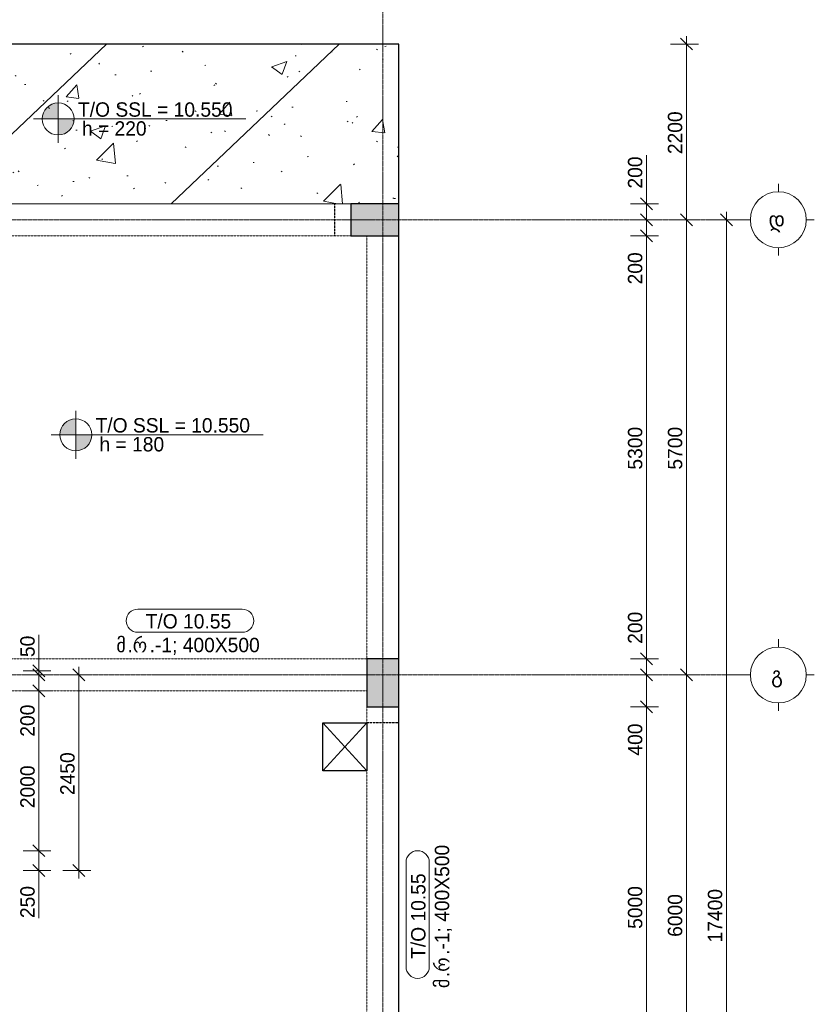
# Model space of a CAD drawing. Header units: millimetres. Extents: x -21500 to 4800, y -5900 to 33113.
# Tile 7 of 8: x -5145 to 4800, y 7576 to 19904. Entities that reach past the tile are written whole.
import ezdxf

# ---------------------------------------------------------------- set-up
doc = ezdxf.new("R2010")
doc.units = ezdxf.units.MM
for name, pattern in [('StructuralPlan-L03$0$Grid Line', [22.225, 12.7, -3.175, 3.175, -3.175]), ('StructuralPlan-L03$0$Hidden', [7.14375, 4.7625, -2.38125]), ('StructuralPlan-L03$0$Hidden 1_5', [2.2, 1.5, -0.7])]:
    doc.linetypes.add(name, pattern=pattern)
for name, color, linetype, lineweight in [('S - HATCH', 252, 'Continuous', 5), ('S - LINE', 7, 'Continuous', 20), ('StructuralPlan-L03$0$A-010-D_DIM', 7, 'Continuous', 5), ('StructuralPlan-L03$0$A-010-D_DIM-100', 7, 'Continuous', 5), ('StructuralPlan-L03$0$A-230-M_FLOOR', 7, 'Continuous', 30), ('StructuralPlan-L03$0$A-230-MH_FLOOR', 7, 'StructuralPlan-L03$0$Hidden', 15), ('StructuralPlan-L03$0$S-230-A-FLOOR', 7, 'Continuous', 5), ('StructuralPlan-L03$0$S-280-A_STRUCT_FRAME', 7, 'Continuous', 5), ('StructuralPlan-L03$0$S-280-M_COLUMN', 7, 'Continuous', 30), ('StructuralPlan-L03$0$S-280-M_COLUMN main', 7, 'Continuous', 30), ('StructuralPlan-L03$0$S-280-M_STRUCT_FRAME 4', 7, 'StructuralPlan-L03$0$Hidden 1_5', 5), ('StructuralPlan-L03$0$S-280-MH_COLUMN hid lin', 7, 'StructuralPlan-L03$0$Hidden 1_5', 30), ('StructuralPlan-L03$0$Z-030-M_GRID', 7, 'Continuous', 5), ('StructuralPlan-L03$0$Z-033_T_GRIDREF', 7, 'Continuous', 5)]:
    doc.layers.add(name, color=color, linetype=linetype, lineweight=lineweight)
doc.styles.add('StructuralPlan-L03$0$Cubicon', font='Cubicon.ttf', dxfattribs={"height": 200})
doc.styles.add('StructuralPlan-L03$0$Cubicon_2', font='Cubicon.ttf', dxfattribs={"height": 180})
doc.styles.add('StructuralPlan-L03$0$Cubicon_4', font='Cubicon.ttf', dxfattribs={"height": 180})
doc.dimstyles.new('StructuralPlan-L03$0$CUB_DIM_1_8', dxfattribs={"dimscale": 304.8, "dimtxt": 181.601257, "dimasz": 0.492126, "dimexe": 0.492126, "dimexo": 0.0625, "dimgap": 0, "dimtad": 1, "dimdec": 0, "dimzin": 0, "dimdsep": 46, "dimtxsty": 'StructuralPlan-L03$0$Cubicon_2', "dimblk1": 'StructuralPlan-L03$0$_Oblique', "dimblk2": 'StructuralPlan-L03$0$_Oblique', "dimsah": 1, "dimcen": 0.09, "dimdle": 0.328084, "dimazin": 0, "dimtfac": 1, "dimtdec": 4, "dimtix": 1, "dimtmove": 0, "dimatfit": 3, "dimfxl": 0.656168, "dimfxlon": 1, "dimtvp": 1, "dimtolj": 1, "dimtzin": 0, "dimarcsym": 2})
doc.dimstyles.new('StructuralPlan-L03$0$CUB_DIM_1_8_1', dxfattribs={"dimscale": 304.8, "dimtxt": 181.601257, "dimasz": 0.492126, "dimexe": 0.492126, "dimexo": 0.0625, "dimgap": 0, "dimtad": 1, "dimdec": 0, "dimzin": 0, "dimdsep": 46, "dimtxsty": 'StructuralPlan-L03$0$Cubicon_2', "dimblk1": 'StructuralPlan-L03$0$_Oblique', "dimblk2": 'StructuralPlan-L03$0$_Oblique', "dimsah": 1, "dimcen": 0.09, "dimdle": 0.328084, "dimazin": 0, "dimtfac": 1, "dimtdec": 4, "dimtix": 1, "dimtmove": 1, "dimatfit": 3, "dimfxl": 0.656168, "dimfxlon": 1, "dimtvp": 1, "dimtolj": 1, "dimtzin": 0, "dimarcsym": 2})
doc.dimstyles.new('StructuralPlan-L03$0$CUB_DIM_1_8_2', dxfattribs={"dimscale": 304.8, "dimtxt": 181.601257, "dimasz": 0.492126, "dimexe": 0.492126, "dimexo": 0.0625, "dimgap": 0, "dimtad": 1, "dimdec": 0, "dimzin": 0, "dimdsep": 46, "dimtxsty": 'StructuralPlan-L03$0$Cubicon_2', "dimblk1": 'StructuralPlan-L03$0$_Oblique', "dimblk2": 'StructuralPlan-L03$0$_Oblique', "dimsah": 1, "dimcen": 0.09, "dimdle": 0.328084, "dimazin": 0, "dimtfac": 1, "dimtdec": 4, "dimtix": 1, "dimtmove": 2, "dimatfit": 3, "dimfxl": 0.656168, "dimfxlon": 1, "dimtvp": 1, "dimtolj": 1, "dimtzin": 0, "dimarcsym": 2})

# ---------------------------------------------------------------- blocks, each defined once
blk = doc.blocks.new('StructuralPlan-L03$0$Grid - 00_CUB_ღერძის თავი-752507-L03')
at = {"layer": 'StructuralPlan-L03$0$Z-033_T_GRIDREF'}
for p, q in [((0, 3.5), (0, 4.5)), ((-3.5, 0), (-4.5, 0)), ((3.5, 0), (4.5, 0)), ((0, -3.5), (0, -4.5))]:
    blk.add_line(p, q, dxfattribs=at)
blk.add_circle((0, 0), 3.5, dxfattribs=at)
blk = doc.blocks.new('StructuralPlan-L03$0$00_CUB_ფილის თეგი_ზედა ნიშნული და სისქე - 00_CUB_ფილის თეგი_ზედა ნიშნული და სისქე-746755-L03')
at = {"layer": 'StructuralPlan-L03$0$S-230-A-FLOOR'}
h = blk.add_hatch(color=256, dxfattribs=at)
edge = h.paths.add_edge_path()
edge.add_arc((0, 0), 2, 90, 180, ccw=False)
edge.add_line((0, 2), (0, 0))
edge.add_line((0, 0), (-2, 0))
h = blk.add_hatch(color=256, dxfattribs=at)
edge = h.paths.add_edge_path()
edge.add_line((0, -2), (0, 0))
edge.add_line((0, 0), (2, 0))
edge.add_arc((0, 0), 2, 270, 360, ccw=False)
for p, q in [((0, 3), (0, -3)), ((0, 0), (0, 2)), ((-3.09, 0), (23.47, 0)), ((-2, 0), (0, 0)), ((2, 0), (0, 0)), ((0, 0), (0, -2))]:
    blk.add_line(p, q, dxfattribs=at)
blk.add_circle((0, 0), 2, dxfattribs=at)
for start, end in [(90, 180), (270, 360)]:
    blk.add_arc((0, 0), 2, start, end, dxfattribs=at)
blk = doc.blocks.new('StructuralPlan-L03$0$DIMBLOCK45-L03')
at = {"layer": 'StructuralPlan-L03$0$A-010-D_DIM-100', "transparency": 16777216}
for p, q in [((3700, 17400), (3500, 17400)), ((3700, 17400), (3625, 17475)), ((3700, -100), (3700, 17500)), ((3700, 17400), (3775, 17325)), ((3700, 17400), (3850, 17400)), ((3700, 0), (3625, 75)), ((3700, 0), (3500, 0)), ((3700, 0), (3775, -75)), ((3700, 0), (3850, 0))]:
    blk.add_line(p, q, dxfattribs=at)
at = {"layer": 'StructuralPlan-L03$0$A-010-D_DIM-100', "color": 0, "transparency": 16777216, "insert": (3467, 8351), "char_height": 180, "width": 838.16, "attachment_point": 1, "rotation": 90, "line_spacing_factor": 0.931288, "style": 'StructuralPlan-L03$0$Cubicon_2'}
blk.add_mtext('17400', dxfattribs=at)
blk = doc.blocks.new('StructuralPlan-L03$0$_Oblique')
at = {"color": 0, "linetype": 'ByBlock', "lineweight": -2}
blk.add_line((-0.5, -0.5), (0.5, 0.5), dxfattribs=at)
blk = doc.blocks.new('StructuralPlan-L03$0$DIMBLOCK47-L03')
at = {"layer": 'StructuralPlan-L03$0$A-010-D_DIM-100', "transparency": 16777216}
for p, q in [((3200, 11700), (3125, 11775)), ((3200, 11700), (3000, 11700)), ((3200, 5700), (3200, 11700)), ((3200, 11700), (3275, 11625)), ((3200, 11700), (3350, 11700)), ((3200, 5700), (3000, 5700)), ((3200, 5700), (3125, 5775)), ((3200, 5700), (3275, 5625)), ((3200, 5700), (3350, 5700))]:
    blk.add_line(p, q, dxfattribs=at)
at = {"layer": 'StructuralPlan-L03$0$A-010-D_DIM-100', "color": 0, "transparency": 16777216, "insert": (2967, 8421), "char_height": 180, "width": 670.53, "attachment_point": 1, "rotation": 90, "line_spacing_factor": 0.931288, "style": 'StructuralPlan-L03$0$Cubicon_2'}
blk.add_mtext('6000', dxfattribs=at)
blk = doc.blocks.new('StructuralPlan-L03$0$DIMBLOCK48-L03')
at = {"layer": 'StructuralPlan-L03$0$A-010-D_DIM-100', "transparency": 16777216}
for p, q in [((3200, 17400), (3000, 17400)), ((3200, 17400), (3125, 17475)), ((3200, 11700), (3200, 17500)), ((3200, 17400), (3275, 17325)), ((3200, 17400), (3350, 17400)), ((3200, 11700), (3125, 11775)), ((3200, 11700), (3000, 11700)), ((3200, 11700), (3275, 11625)), ((3200, 11700), (3350, 11700))]:
    blk.add_line(p, q, dxfattribs=at)
at = {"layer": 'StructuralPlan-L03$0$A-010-D_DIM-100', "color": 0, "transparency": 16777216, "insert": (2967, 14271), "char_height": 180, "width": 670.53, "attachment_point": 1, "rotation": 90, "line_spacing_factor": 0.931288, "style": 'StructuralPlan-L03$0$Cubicon_2'}
blk.add_mtext('5700', dxfattribs=at)
blk = doc.blocks.new('StructuralPlan-L03$0$DIMBLOCK53-L03')
at = {"layer": 'StructuralPlan-L03$0$A-010-D_DIM-100', "transparency": 16777216}
for p, q in [((2700, 11300), (2625, 11375)), ((2700, 11300), (2500, 11300)), ((2700, 6300), (2700, 11300)), ((2700, 11300), (2775, 11225)), ((2700, 11300), (2850, 11300)), ((2700, 6300), (2500, 6300)), ((2700, 6300), (2625, 6375)), ((2700, 6300), (2775, 6225)), ((2700, 6300), (2850, 6300))]:
    blk.add_line(p, q, dxfattribs=at)
at = {"layer": 'StructuralPlan-L03$0$A-010-D_DIM-100', "color": 0, "transparency": 16777216, "insert": (2467, 8521), "char_height": 180, "width": 670.53, "attachment_point": 1, "rotation": 90, "line_spacing_factor": 0.931288, "style": 'StructuralPlan-L03$0$Cubicon_2'}
blk.add_mtext('5000', dxfattribs=at)
blk = doc.blocks.new('StructuralPlan-L03$0$DIMBLOCK54-L03')
at = {"layer": 'StructuralPlan-L03$0$A-010-D_DIM-100', "transparency": 16777216}
for p, q in [((2700, 11700), (2625, 11775)), ((2700, 11700), (2500, 11700)), ((2700, 11300), (2700, 11700)), ((2700, 11700), (2775, 11625)), ((2700, 11700), (2850, 11700)), ((2700, 11210), (2700, 11500)), ((2700, 11300), (2625, 11375)), ((2700, 11300), (2500, 11300)), ((2700, 11300), (2775, 11225)), ((2700, 11300), (2850, 11300)), ((2700, 10690), (2700, 11210))]:
    blk.add_line(p, q, dxfattribs=at)
at = {"layer": 'StructuralPlan-L03$0$A-010-D_DIM-100', "color": 0, "transparency": 16777216, "insert": (2467, 10690), "char_height": 180, "width": 502.9, "attachment_point": 1, "rotation": 90, "line_spacing_factor": 0.931288, "style": 'StructuralPlan-L03$0$Cubicon_2'}
blk.add_mtext('400', dxfattribs=at)
blk = doc.blocks.new('StructuralPlan-L03$0$DIMBLOCK55-L03')
at = {"layer": 'StructuralPlan-L03$0$A-010-D_DIM-100', "transparency": 16777216}
for p, q in [((2700, 12510), (2700, 11990)), ((2700, 11900), (2625, 11975)), ((2700, 11990), (2700, 11800)), ((2700, 11900), (2500, 11900)), ((2700, 11700), (2700, 11900)), ((2700, 11900), (2775, 11825)), ((2700, 11900), (2850, 11900)), ((2700, 11700), (2625, 11775)), ((2700, 11700), (2500, 11700)), ((2700, 11700), (2775, 11625)), ((2700, 11700), (2850, 11700))]:
    blk.add_line(p, q, dxfattribs=at)
at = {"layer": 'StructuralPlan-L03$0$A-010-D_DIM-100', "color": 0, "transparency": 16777216, "insert": (2467, 12090), "char_height": 180, "width": 502.9, "attachment_point": 1, "rotation": 90, "line_spacing_factor": 0.931288, "style": 'StructuralPlan-L03$0$Cubicon_2'}
blk.add_mtext('200', dxfattribs=at)
blk = doc.blocks.new('StructuralPlan-L03$0$DIMBLOCK56-L03')
at = {"layer": 'StructuralPlan-L03$0$A-010-D_DIM-100', "transparency": 16777216}
for p, q in [((2700, 17200), (2625, 17275)), ((2700, 17200), (2500, 17200)), ((2700, 11900), (2700, 17200)), ((2700, 17200), (2775, 17125)), ((2700, 17200), (2850, 17200)), ((2700, 11900), (2625, 11975)), ((2700, 11900), (2500, 11900)), ((2700, 11900), (2775, 11825)), ((2700, 11900), (2850, 11900))]:
    blk.add_line(p, q, dxfattribs=at)
at = {"layer": 'StructuralPlan-L03$0$A-010-D_DIM-100', "color": 0, "transparency": 16777216, "insert": (2467, 14271), "char_height": 180, "width": 670.53, "attachment_point": 1, "rotation": 90, "line_spacing_factor": 0.931288, "style": 'StructuralPlan-L03$0$Cubicon_2'}
blk.add_mtext('5300', dxfattribs=at)
blk = doc.blocks.new('StructuralPlan-L03$0$DIMBLOCK57-L03')
at = {"layer": 'StructuralPlan-L03$0$A-010-D_DIM-100', "transparency": 16777216}
for p, q in [((2700, 17400), (2500, 17400)), ((2700, 17400), (2625, 17475)), ((2700, 17200), (2700, 17400)), ((2700, 17400), (2775, 17325)), ((2700, 17400), (2850, 17400)), ((2700, 17200), (2625, 17275)), ((2700, 17110), (2700, 17300)), ((2700, 17200), (2500, 17200)), ((2700, 17200), (2775, 17125)), ((2700, 17200), (2850, 17200)), ((2700, 16590), (2700, 17110))]:
    blk.add_line(p, q, dxfattribs=at)
at = {"layer": 'StructuralPlan-L03$0$A-010-D_DIM-100', "color": 0, "transparency": 16777216, "insert": (2467, 16590), "char_height": 180, "width": 502.9, "attachment_point": 1, "rotation": 90, "line_spacing_factor": 0.931288, "style": 'StructuralPlan-L03$0$Cubicon_2'}
blk.add_mtext('200', dxfattribs=at)
blk = doc.blocks.new('StructuralPlan-L03$0$DIMBLOCK58-L03')
at = {"layer": 'StructuralPlan-L03$0$A-010-D_DIM-100', "transparency": 16777216}
for p, q in [((2700, 18210), (2700, 17690)), ((2700, 17600), (2625, 17675)), ((2700, 17400), (2700, 17700)), ((2700, 17690), (2700, 17500)), ((2700, 17600), (2500, 17600)), ((2700, 17600), (2775, 17525)), ((2700, 17600), (2850, 17600)), ((2700, 17400), (2500, 17400)), ((2700, 17400), (2625, 17475)), ((2700, 17400), (2775, 17325)), ((2700, 17400), (2850, 17400))]:
    blk.add_line(p, q, dxfattribs=at)
at = {"layer": 'StructuralPlan-L03$0$A-010-D_DIM-100', "color": 0, "transparency": 16777216, "insert": (2467, 17790), "char_height": 180, "width": 502.9, "attachment_point": 1, "rotation": 90, "line_spacing_factor": 0.931288, "style": 'StructuralPlan-L03$0$Cubicon_2'}
blk.add_mtext('200', dxfattribs=at)
blk = doc.blocks.new('StructuralPlan-L03$0$00_CUB_რიგელის თეგი_ზედა ნიშნული_კვეთი_მარკირება - მარკირება-კვეთი-ნიშნული-1405924-L03')
at = {"layer": 'StructuralPlan-L03$0$S-280-A_STRUCT_FRAME'}
for p, q in [((6.54, 3.05), (-6.54, 3.05)), ((-6.54, 0.16), (6.54, 0.16))]:
    blk.add_line(p, q, dxfattribs=at)
for centre, start, end in [((-6.54, 1.6), 90, 270), ((6.54, 1.6), 270, 90)]:
    blk.add_arc(centre, 1.45, start, end, dxfattribs=at)
blk = doc.blocks.new('StructuralPlan-L03$0$DIMBLOCK59-L03')
at = {"layer": 'StructuralPlan-L03$0$A-010-D_DIM-100', "transparency": 16777216}
for p, q in [((3200, 19600), (3125, 19675)), ((3200, 17300), (3200, 19700)), ((3200, 19600), (3000, 19600)), ((3200, 19600), (3275, 19525)), ((3200, 19600), (3350, 19600)), ((3200, 17400), (3000, 17400)), ((3200, 17400), (3125, 17475)), ((3200, 17400), (3275, 17325)), ((3200, 17400), (3350, 17400))]:
    blk.add_line(p, q, dxfattribs=at)
at = {"layer": 'StructuralPlan-L03$0$A-010-D_DIM-100', "color": 0, "transparency": 16777216, "insert": (2967, 18221), "char_height": 180, "width": 670.53, "attachment_point": 1, "rotation": 90, "line_spacing_factor": 0.931288, "style": 'StructuralPlan-L03$0$Cubicon_2'}
blk.add_mtext('2200', dxfattribs=at)
blk = doc.blocks.new('StructuralPlan-L03$0$DIMBLOCK67-L03')
at = {"layer": 'StructuralPlan-L03$0$A-010-D_DIM-100', "transparency": 16777216}
for p, q in [((-4904, 9500), (-5104, 9500)), ((-4904, 9500), (-4979, 9575)), ((-4904, 9150), (-4904, 9500)), ((-4904, 9500), (-4829, 9425)), ((-4904, 9500), (-4754, 9500)), ((-4904, 9175), (-4904, 9375)), ((-4904, 9250), (-5104, 9250)), ((-4904, 9250), (-4979, 9325)), ((-4904, 9250), (-4829, 9175)), ((-4904, 9250), (-4754, 9250)), ((-4904, 8656), (-4904, 9175))]:
    blk.add_line(p, q, dxfattribs=at)
at = {"layer": 'StructuralPlan-L03$0$A-010-D_DIM-100', "color": 0, "transparency": 16777216, "insert": (-5138, 8656), "char_height": 180, "width": 502.9, "attachment_point": 1, "rotation": 90, "line_spacing_factor": 0.931288, "style": 'StructuralPlan-L03$0$Cubicon_2'}
blk.add_mtext('250', dxfattribs=at)
blk = doc.blocks.new('StructuralPlan-L03$0$DIMBLOCK68-L03')
at = {"layer": 'StructuralPlan-L03$0$A-010-D_DIM-100', "transparency": 16777216}
for p, q in [((-4904, 11500), (-5104, 11500)), ((-4904, 11500), (-4979, 11575)), ((-4904, 9500), (-4904, 11500)), ((-4904, 11500), (-4829, 11425)), ((-4904, 11500), (-4754, 11500)), ((-4904, 9500), (-5104, 9500)), ((-4904, 9500), (-4979, 9575)), ((-4904, 9500), (-4829, 9425)), ((-4904, 9500), (-4754, 9500))]:
    blk.add_line(p, q, dxfattribs=at)
at = {"layer": 'StructuralPlan-L03$0$A-010-D_DIM-100', "color": 0, "transparency": 16777216, "insert": (-5138, 10032), "char_height": 180, "width": 670.53, "attachment_point": 1, "rotation": 90, "line_spacing_factor": 0.931288, "style": 'StructuralPlan-L03$0$Cubicon_2'}
blk.add_mtext('2000', dxfattribs=at)
blk = doc.blocks.new('StructuralPlan-L03$0$DIMBLOCK69-L03')
at = {"layer": 'StructuralPlan-L03$0$A-010-D_DIM-100', "transparency": 16777216}
for p, q in [((-4904, 11700), (-4979, 11775)), ((-4904, 11700), (-5104, 11700)), ((-4904, 11500), (-4904, 11700)), ((-4904, 11700), (-4829, 11625)), ((-4904, 11700), (-4754, 11700)), ((-4904, 11446), (-4904, 11600)), ((-4904, 11500), (-5104, 11500)), ((-4904, 11500), (-4979, 11575)), ((-4904, 11500), (-4829, 11425)), ((-4904, 11500), (-4754, 11500)), ((-4904, 10927), (-4904, 11446))]:
    blk.add_line(p, q, dxfattribs=at)
at = {"layer": 'StructuralPlan-L03$0$A-010-D_DIM-100', "color": 0, "transparency": 16777216, "insert": (-5138, 10927), "char_height": 180, "width": 502.9, "attachment_point": 1, "rotation": 90, "line_spacing_factor": 0.931288, "style": 'StructuralPlan-L03$0$Cubicon_2'}
blk.add_mtext('200', dxfattribs=at)
blk = doc.blocks.new('StructuralPlan-L03$0$DIMBLOCK70-L03')
at = {"layer": 'StructuralPlan-L03$0$A-010-D_DIM-100', "transparency": 16777216}
for p, q in [((-4904, 12204), (-4904, 11824)), ((-4904, 11700), (-4904, 11850)), ((-4904, 11750), (-5104, 11750)), ((-4904, 11750), (-4979, 11825)), ((-4904, 11700), (-4979, 11775)), ((-4904, 11824), (-4904, 11725)), ((-4904, 11750), (-4829, 11675)), ((-4904, 11750), (-4754, 11750)), ((-4904, 11700), (-5104, 11700)), ((-4904, 11700), (-4829, 11625)), ((-4904, 11700), (-4754, 11700))]:
    blk.add_line(p, q, dxfattribs=at)
at = {"layer": 'StructuralPlan-L03$0$A-010-D_DIM-100', "color": 0, "transparency": 16777216, "insert": (-5138, 11924), "char_height": 180, "width": 335.26, "attachment_point": 1, "rotation": 90, "line_spacing_factor": 0.931288, "style": 'StructuralPlan-L03$0$Cubicon_2'}
blk.add_mtext('50', dxfattribs=at)
blk = doc.blocks.new('StructuralPlan-L03$0$DIMBLOCK71-L03')
at = {"layer": 'StructuralPlan-L03$0$A-010-D_DIM-100', "transparency": 16777216}
for p, q in [((-4404, 11700), (-4479, 11775)), ((-4404, 9150), (-4404, 11800)), ((-4404, 11700), (-4604, 11700)), ((-4404, 11700), (-4329, 11625)), ((-4404, 11700), (-4254, 11700)), ((-4404, 9250), (-4604, 9250)), ((-4404, 9250), (-4479, 9325)), ((-4404, 9250), (-4329, 9175)), ((-4404, 9250), (-4254, 9250))]:
    blk.add_line(p, q, dxfattribs=at)
at = {"layer": 'StructuralPlan-L03$0$A-010-D_DIM-100', "color": 0, "transparency": 16777216, "insert": (-4638, 10196), "char_height": 180, "width": 670.53, "attachment_point": 1, "rotation": 90, "line_spacing_factor": 0.931288, "style": 'StructuralPlan-L03$0$Cubicon_2'}
blk.add_mtext('2450', dxfattribs=at)
blk = doc.blocks.new('A$C48b6c5dc')
at = {"layer": 'S - HATCH', "lineweight": 0, "transparency": 33554684}
h = blk.add_hatch(dxfattribs=at)
h.set_pattern_fill('FP_7', color=256, scale=3.567164, angle=-135, style=0, pattern_type=2)
h.set_pattern_definition([(43.548, (-111060.8, -68268.5), (-1382.423, 1454.328), []), (48.548, (-111060.8, -68268.5), (1914.067, -216.457), [200.653, -2207.183]), (353.548, (-111060.8, -68268.5), (-320.1, 2021.156), [160.522, -1765.746]), (99, (-110901.3, -68286.5), (1593.953, 1804.714), [170.528, -1875.818]), (44.733, (-111047.3, -67733.6), (2843.137, -514.994), [300.98, -3310.774]), (95.184, (-110810.4, -67776.5), (2565.79, 2541.947), [255.794, -2813.726]), (349.733, (-111047.3, -67733.6), (2565.77, 2541.965), [240.784, -2648.62]), (19.548, (-110783.2, -67874.1), (1569.14, -1117.276), [200.653, -2207.183]), (324.548, (-110783.2, -67874.1), (699.908, 1922.927), [160.522, -1765.746]), (70, (-110652.5, -67967.2), (2269.045, 805.675), [170.528, -1875.818]), (36.048, (-111060.84, -68268.5), (36.7263, 593.0033), [14.95, -1147.9456, 14.95, -1180.05, -1181.623]), (36.048, (-111060.84, -68268.5), (36.7263, 593.0033), [-2357.8956, 14.95, -1166.673]), (6.048, (-111060.84, -68268.5), (486.881, 691.3504), [14.95, -666.3784, 14.95, -1121.192, -450.3545]), (6.048, (-111060.84, -68268.5), (486.881, 691.3504), [-1817.47, 14.95, -435.4045]), (326.048, (-111458.45, -68258.43), (950.791, -64.3417), [14.95, -430.9455, 14.95, -1376.244, -1846.0075]), (326.048, (-111458.45, -68258.43), (950.791, -64.3417), [-1837.0896, 14.95, -1831.0575]), (316.048, (-111636.75, -68253.9), (1044.3507, 152.131), [14.95, -564.714, 14.95, -908.9456, -1310.933]), (316.048, (-111636.75, -68253.9), (1044.3507, 152.131), [-1503.56, 14.95, -1295.983])])
h.paths.add_polyline_path([(-400, 17600), (-400, 19600), (-13600, 19600), (-13600, 17600)])
blk = doc.blocks.new('StructuralPlan-L03')
at = {"layer": 'StructuralPlan-L03$0$S-280-M_COLUMN main', "true_color": 0xa4a4a4}
for points in [[(-400, 17200), (-400, 17600), (-1000, 17600), (-1000, 17200)], [(-400, 11300), (-400, 11900), (-800, 11900), (-800, 11300)]]:
    blk.add_hatch(color=253, dxfattribs=at).paths.add_polyline_path(points)
at = {"lineweight": 30}
for p, q in [((-1350, 11100), (-800, 10500)), ((-1350, 10500), (-800, 11100))]:
    blk.add_line(p, q, dxfattribs=at)
at = {"layer": 'StructuralPlan-L03$0$A-230-M_FLOOR'}
for p, q in [((-400, 19600), (-13600, 19600)), ((-400, 17600), (-400, 19600)), ((-400, 11900), (-400, 17200)), ((-400, 6300), (-400, 11300)), ((-1350, 11100), (-800, 11100)), ((-1350, 10500), (-1350, 11100)), ((-800, 11100), (-800, 10500)), ((-800, 10500), (-1350, 10500))]:
    blk.add_line(p, q, dxfattribs=at)
at = {"layer": 'StructuralPlan-L03$0$A-230-MH_FLOOR'}
blk.add_line((-1000, 17600), (-6250, 17600), dxfattribs=at)
at = {"layer": 'StructuralPlan-L03$0$S-280-M_COLUMN'}
for p, q in [((-1000, 17600), (-1000, 17200)), ((-400, 17600), (-1000, 17600)), ((-400, 17200), (-400, 17600)), ((-1000, 17200), (-400, 17200)), ((-400, 11900), (-800, 11900)), ((-800, 11900), (-800, 11300)), ((-400, 11300), (-400, 11900)), ((-800, 11300), (-400, 11300))]:
    blk.add_line(p, q, dxfattribs=at)
at = {"layer": 'StructuralPlan-L03$0$S-280-M_STRUCT_FRAME 4'}
for p, q in [((-1000, 17200), (-6250, 17200)), ((-800, 11900), (-800, 17200)), ((-6450, 11900), (-800, 11900)), ((-800, 11500), (-6450, 11500)), ((-800, 11100), (-800, 11300)), ((-800, 7350), (-800, 10500))]:
    blk.add_line(p, q, dxfattribs=at)
at = {"layer": 'StructuralPlan-L03$0$S-280-MH_COLUMN hid lin'}
for p, q in [((-1200, 17200), (-1200, 17600)), ((-400, 11100), (-800, 11100))]:
    blk.add_line(p, q, dxfattribs=at)
at = {"layer": 'StructuralPlan-L03$0$Z-030-M_GRID', "linetype": 'StructuralPlan-L03$0$Grid Line'}
for p, q in [((-600, 22400), (-600, -5000)), ((3900, 17400), (-20600, 17400)), ((3900, 11700), (-20600, 11700))]:
    blk.add_line(p, q, dxfattribs=at)
at = {"layer": 'StructuralPlan-L03$0$S-230-A-FLOOR', "xscale": 99.99999999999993, "yscale": 99.99999999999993, "zscale": 99.99999999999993}
for p in [(-4663.3, 18661.4), (-4443.7, 14707.5)]:
    blk.add_blockref('StructuralPlan-L03$0$00_CUB_ფილის თეგი_ზედა ნიშნული და სისქე - 00_CUB_ფილის თეგი_ზედა ნიშნული და სისქე-746755-L03', p, dxfattribs=at)
at = {"layer": 'StructuralPlan-L03$0$S-280-A_STRUCT_FRAME', "xscale": 99.99999999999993, "yscale": 99.99999999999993, "zscale": 99.99999999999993}
blk.add_blockref('StructuralPlan-L03$0$00_CUB_რიგელის თეგი_ზედა ნიშნული_კვეთი_მარკირება - მარკირება-კვეთი-ნიშნული-1405924-L03', (-3014.2, 12219.6), dxfattribs=at)
at = {"layer": 'StructuralPlan-L03$0$S-280-A_STRUCT_FRAME', "xscale": 99.99999999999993, "yscale": 99.99999999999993, "zscale": 99.99999999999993, "rotation": 89.99999999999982}
blk.add_blockref('StructuralPlan-L03$0$00_CUB_რიგელის თეგი_ზედა ნიშნული_კვეთი_მარკირება - მარკირება-კვეთი-ნიშნული-1405924-L03', (-4.4, 8700), dxfattribs=at)
at = {"layer": 'StructuralPlan-L03$0$Z-033_T_GRIDREF', "xscale": 99.99999999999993, "yscale": 99.99999999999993, "zscale": 99.99999999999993, "rotation": 89.99999999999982}
for p in [(4350, 17400), (4350, 11700)]:
    blk.add_blockref('StructuralPlan-L03$0$Grid - 00_CUB_ღერძის თავი-752507-L03', p, dxfattribs=at)
at = {"layer": 'StructuralPlan-L03$0$S-230-A-FLOOR', "char_height": 180, "attachment_point": 1, "style": 'StructuralPlan-L03$0$Cubicon_2'}
for s, insert, width in [('T/O SSL = 10.550', (-4415.8, 18869.6), 2405.062), ('h = 220', (-4366.8, 18632.5), 1010.126), ('T/O SSL = 10.550', (-4196.2, 14915.8), 2405.062), ('h = 180', (-4147.1, 14678.7), 1010.126)]:
    blk.add_mtext(s, dxfattribs=dict(at, insert=insert, width=width))
at = {"layer": 'StructuralPlan-L03$0$S-280-A_STRUCT_FRAME', "char_height": 180, "attachment_point": 1}
for s, insert, width, style in [('T/O 10.55', (-3569.1, 12462), 1330.801, 'StructuralPlan-L03$0$Cubicon_2'), ('\\fCubicon|b0|i0|c254|p2|;მ', (-3936.1, 12165), 168.354, 'StructuralPlan-L03$0$Cubicon_4'), ('\\fCubicon|b0|i0|c254|p2|;რ', (-3731, 12165), 256.54, 'StructuralPlan-L03$0$Cubicon_4'), ('.-1; 400X500', (-3519.4, 12165), 1715.611, 'StructuralPlan-L03$0$Cubicon_2'), ('\\fCubicon|b0|i0|c204|p2|;.', (-3797.2, 12165), 80.169, 'StructuralPlan-L03$0$Cubicon_2')]:
    blk.add_mtext(s, dxfattribs=dict(at, insert=insert, width=width, style=style))
at = {"layer": 'StructuralPlan-L03$0$S-280-A_STRUCT_FRAME', "char_height": 180, "attachment_point": 1, "rotation": 90}
for s, insert, width, style in [('.-1; 400X500', (50.2, 8194.8), 1715.611, 'StructuralPlan-L03$0$Cubicon_2'), ('T/O 10.55', (-246.8, 8145.1), 1330.801, 'StructuralPlan-L03$0$Cubicon_2'), ('\\fCubicon|b0|i0|c254|p2|;რ', (50.2, 7983.2), 256.54, 'StructuralPlan-L03$0$Cubicon_4'), ('\\fCubicon|b0|i0|c254|p2|;მ', (50.2, 7778.1), 168.354, 'StructuralPlan-L03$0$Cubicon_4'), ('\\fCubicon|b0|i0|c204|p2|;.', (50.2, 7917), 80.169, 'StructuralPlan-L03$0$Cubicon_2')]:
    blk.add_mtext(s, dxfattribs=dict(at, insert=insert, width=width, style=style))
at = {"layer": 'StructuralPlan-L03$0$Z-033_T_GRIDREF', "char_height": 200, "attachment_point": 1, "style": 'StructuralPlan-L03$0$Cubicon'}
for s, insert, width in [('\\fCubicon|b0|i0|c254|p2|;დ', (4226.6, 17507.1), 296.624), ('\\fCubicon|b0|i0|c254|p2|;გ', (4260.1, 11807.1), 216.456)]:
    blk.add_mtext(s, dxfattribs=dict(at, insert=insert, width=width))
at = {"layer": 'StructuralPlan-L03$0$A-010-D_DIM'}
for base, p1, p2, override, picture, middle in [((3200, 19600), (3000, 17400), (3000, 19600), {"dimpost": '<>', "dimfxl": 2200}, 'StructuralPlan-L03$0$DIMBLOCK59-L03', (3108.2, 18500)), ((3200, 17400), (3000, 11700), (3000, 17400), {"dimpost": '<>', "dimfxl": 5699.999917}, 'StructuralPlan-L03$0$DIMBLOCK48-L03', (3108.2, 14550)), ((3700, 17400), (3500, 0), (3500, 17400), {"dimpost": '<>', "dimfxl": 17399.999996}, 'StructuralPlan-L03$0$DIMBLOCK45-L03', (3608.2, 8700)), ((2700, 17200), (2500, 11900), (2500, 17200), {"dimpost": '<>', "dimfxl": 5299.999917}, 'StructuralPlan-L03$0$DIMBLOCK56-L03', (2608.1, 14550)), ((-4404.5, 11700), (-4604.5, 9250), (-4604.5, 11700), {"dimpost": '<>', "dimfxl": 2449.999897}, 'StructuralPlan-L03$0$DIMBLOCK71-L03', (-4496.3, 10475)), ((3200, 11700), (3000, 5700), (3000, 11700), {"dimpost": '<>', "dimfxl": 6000}, 'StructuralPlan-L03$0$DIMBLOCK47-L03', (3108.2, 8700)), ((2700, 11300), (2500, 6300), (2500, 11300), {"dimpost": '<>', "dimfxl": 5000}, 'StructuralPlan-L03$0$DIMBLOCK53-L03', (2608.2, 8800))]:
    dim = blk.add_linear_dim(base=base, p1=p1, p2=p2, angle=90, dimstyle='StructuralPlan-L03$0$CUB_DIM_1_8', override=override, dxfattribs=at)
    dim.commit()
    dim.dimension.update_dxf_attribs({"geometry": picture, "text_midpoint": middle})
for base, p1, p2, dimstyle, override, picture, middle in [((2700, 17600), (2500, 17400), (2500, 17600), 'StructuralPlan-L03$0$CUB_DIM_1_8_1', {"dimpost": '<>', "dimfxl": 200}, 'StructuralPlan-L03$0$DIMBLOCK58-L03', (2586.9, 18041.9)), ((2700, 17400), (2500, 17200), (2500, 17400), 'StructuralPlan-L03$0$CUB_DIM_1_8_1', {"dimpost": '<>', "dimfxl": 200}, 'StructuralPlan-L03$0$DIMBLOCK57-L03', (2586.9, 16841.9)), ((2700, 11900), (2500, 11700), (2500, 11900), 'StructuralPlan-L03$0$CUB_DIM_1_8_1', {"dimpost": '<>', "dimfxl": 200}, 'StructuralPlan-L03$0$DIMBLOCK55-L03', (2586.9, 12341.9)), ((-4904.5, 11750), (-5104.5, 11700), (-5104.5, 11750), 'StructuralPlan-L03$0$CUB_DIM_1_8_1', {"dimpost": '<>', "dimfxl": 49.999917}, 'StructuralPlan-L03$0$DIMBLOCK70-L03', (-5017.6, 12091.8)), ((-4904.5, 11700), (-5104.5, 11500), (-5104.5, 11700), 'StructuralPlan-L03$0$CUB_DIM_1_8_1', {"dimpost": '<>', "dimfxl": 200.000083}, 'StructuralPlan-L03$0$DIMBLOCK69-L03', (-5017.6, 11178.6)), ((2700, 11700), (2500, 11300), (2500, 11700), 'StructuralPlan-L03$0$CUB_DIM_1_8_1', {"dimpost": '<>', "dimfxl": 400}, 'StructuralPlan-L03$0$DIMBLOCK54-L03', (2586.9, 10941.9)), ((-4904.5, 11500), (-5104.5, 9500), (-5104.5, 11500), 'StructuralPlan-L03$0$CUB_DIM_1_8_2', {"dimpost": '<>', "dimfxl": 1999.999814}, 'StructuralPlan-L03$0$DIMBLOCK68-L03', (-5017.6, 10367.5)), ((-4904.5, 9500), (-5104.5, 9250), (-5104.5, 9500), 'StructuralPlan-L03$0$CUB_DIM_1_8_1', {"dimpost": '<>', "dimfxl": 250}, 'StructuralPlan-L03$0$DIMBLOCK67-L03', (-5017.6, 8907.7))]:
    dim = blk.add_linear_dim(base=base, p1=p1, p2=p2, angle=90, dimstyle=dimstyle, override=override, dxfattribs=at)
    dim.commit()
    dim.dimension.update_dxf_attribs({"geometry": picture, "text_midpoint": middle, "dimtype": 128, "text_rotation": 90})

msp = doc.modelspace()

# ---------------------------------------------------------------- block references
at = {"layer": 'S - HATCH', "lineweight": 0}
msp.add_blockref('A$C48b6c5dc', (0, 0), dxfattribs=at)
at = {"layer": 'S - LINE'}
msp.add_blockref('StructuralPlan-L03', (0, 0), dxfattribs=at)

doc.saveas('drawing.dxf')
